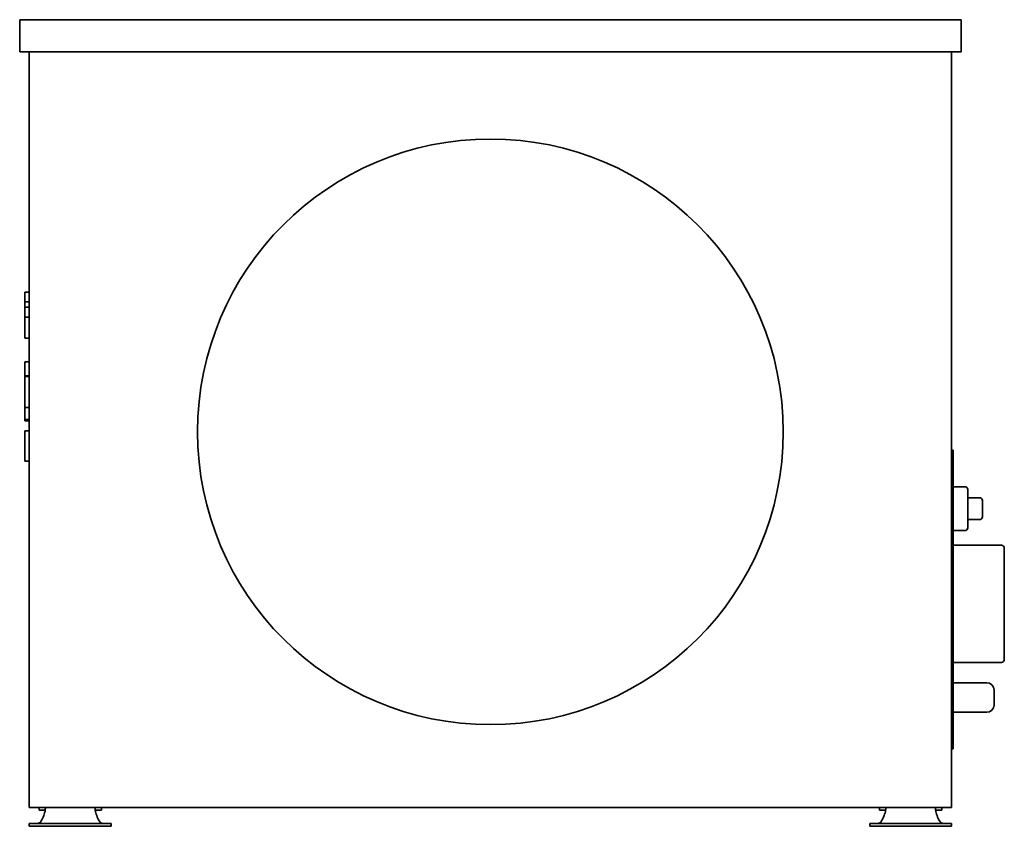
# Model space of a CAD drawing. Header units: millimetres. Extents: x 294 to 966, y 170 to 721.
import ezdxf

# ---------------------------------------------------------------- set-up
doc = ezdxf.new("R2010")
doc.units = ezdxf.units.MM
doc.header["$LTSCALE"] = 3
doc.layers.add('Krawędzie widoczne(ISO)', color=7, linetype='Continuous', lineweight=35, true_color=0x262659)

msp = doc.modelspace()

# ---------------------------------------------------------------- linework, layer by layer
at = {"layer": 'Krawędzie widoczne(ISO)'}
for p, q in [((293.75, 698.98), (293.75, 720.98)), ((293.75, 720.98), (936.75, 720.98)), ((936.75, 698.98), (936.75, 720.98)), ((936.75, 698.98), (293.75, 698.98)), ((300.25, 698.98), (300.25, 182.98)), ((930.25, 698.98), (930.25, 182.98)), ((297.25, 531.54), (297.25, 534.8)), ((297.25, 534.8), (300.25, 534.8)), ((297.25, 528.28), (297.25, 531.54)), ((297.25, 524.63), (297.25, 528.28)), ((297.25, 528.28), (300.25, 528.28)), ((297.25, 517.79), (297.25, 524.63)), ((297.25, 524.63), (300.25, 524.63)), ((297.25, 517.79), (300.25, 517.79)), ((297.25, 510.24), (297.25, 517.79)), ((297.25, 503.5), (297.25, 510.24)), ((297.25, 503.43), (297.25, 503.5)), ((297.25, 503.5), (300.25, 503.5)), ((297.25, 503.43), (300.25, 503.43)), ((297.25, 477.72), (297.25, 487.35)), ((297.25, 487.35), (300.25, 487.35)), ((297.25, 477.18), (297.25, 477.72)), ((297.25, 477.72), (300.25, 477.72)), ((297.25, 477.18), (300.25, 477.18)), ((297.25, 471.64), (297.25, 477.18)), ((297.25, 460.39), (297.25, 471.64)), ((297.25, 456.05), (297.25, 460.39)), ((297.25, 456.05), (300.25, 456.05)), ((297.25, 452.92), (297.25, 456.05)), ((297.25, 449.61), (297.25, 452.92)), ((297.25, 447.79), (297.25, 449.61)), ((297.25, 446.98), (297.25, 447.79)), ((297.25, 447.79), (300.25, 447.79)), ((297.25, 446.98), (300.25, 446.98)), ((297.25, 437.46), (297.25, 440.17)), ((297.25, 440.17), (300.25, 440.17)), ((297.25, 429.76), (297.25, 437.46)), ((297.25, 421.97), (297.25, 429.76)), ((931.25, 426.98), (930.25, 426.98)), ((931.25, 426.98), (931.25, 422.98)), ((297.25, 419.34), (297.25, 421.97)), ((297.25, 419.34), (300.25, 419.34)), ((931.25, 226.98), (931.25, 422.98)), ((931.25, 401.98), (939.25, 401.98)), ((941.25, 399.98), (941.25, 373.98)), ((941.25, 394.48), (949.25, 394.48)), ((951.25, 392.48), (951.25, 381.48)), ((941.25, 379.48), (949.25, 379.48)), ((931.25, 371.98), (939.25, 371.98)), ((931.25, 361.98), (964.25, 361.98)), ((966.25, 359.98), (966.25, 283.98)), ((931.25, 281.98), (964.25, 281.98)), ((931.25, 268.08), (954.25, 268.08)), ((959.25, 263.08), (959.25, 252.88)), ((931.25, 247.88), (954.25, 247.88)), ((930.25, 222.98), (931.25, 222.98)), ((931.25, 226.98), (931.25, 222.98)), ((930.25, 182.98), (300.25, 182.98)), ((306.96, 182.98), (306.96, 180.98)), ((349.54, 182.98), (349.54, 180.98)), ((880.96, 182.98), (880.96, 180.98)), ((923.54, 182.98), (923.54, 180.98)), ((307.93, 180.98), (306.96, 180.98)), ((307.93, 180.98), (311.15, 180.98)), ((345.35, 180.98), (348.57, 180.98)), ((349.54, 180.98), (348.57, 180.98)), ((881.93, 180.98), (880.96, 180.98)), ((881.93, 180.98), (885.15, 180.98)), ((919.35, 180.98), (922.57, 180.98)), ((923.54, 180.98), (922.57, 180.98)), ((300.33, 172.02), (302.09, 172.02)), ((300.33, 172.02), (300.33, 170.02)), ((302.09, 170.02), (300.33, 170.02)), ((324.01, 172.02), (302.09, 172.02)), ((302.09, 170.02), (324.01, 170.02)), ((324.01, 172.02), (332.49, 172.02)), ((332.49, 170.02), (324.01, 170.02)), ((332.49, 172.02), (354.41, 172.02)), ((332.49, 170.02), (354.41, 170.02)), ((354.41, 172.02), (356.17, 172.02)), ((356.17, 170.02), (354.41, 170.02)), ((356.17, 172.02), (356.17, 170.02)), ((874.33, 172.02), (876.09, 172.02)), ((874.33, 172.02), (874.33, 170.02)), ((876.09, 170.02), (874.33, 170.02)), ((898.01, 172.02), (876.09, 172.02)), ((876.09, 170.02), (898.01, 170.02)), ((898.01, 172.02), (906.49, 172.02)), ((906.49, 170.02), (898.01, 170.02)), ((906.49, 172.02), (928.41, 172.02)), ((906.49, 170.02), (928.41, 170.02)), ((928.41, 172.02), (930.17, 172.02)), ((930.17, 170.02), (928.41, 170.02)), ((930.17, 172.02), (930.17, 170.02))]:
    msp.add_line(p, q, dxfattribs=at)
msp.add_circle((615.25, 439.48), 200, dxfattribs=at)
for centre, radius, start, end in [((939.25, 399.98), 2, 0, 90), ((949.25, 392.48), 2, 0, 90), ((949.25, 381.48), 2, 270, 0), ((939.25, 373.98), 2, 270, 0), ((964.25, 359.98), 2, 0, 90), ((964.25, 283.98), 2, 270, 0), ((954.25, 263.08), 5, 0, 90), ((954.25, 252.88), 5, 270, 0), ((288.65, 185.44), 23, 326.71749, 346.77819), ((367.85, 185.44), 23, 193.22181, 213.28251), ((862.65, 185.44), 23, 326.71749, 346.77819), ((941.85, 185.44), 23, 193.22181, 213.28251)]:
    msp.add_arc(centre, radius, start, end, dxfattribs=at)
for points, knots in [([(311.5, 182.98), (311.48, 182.98), (311.45, 182.91), (311.38, 182.62), (311.35, 182.42), (311.27, 181.9), (311.23, 181.59), (311.14, 180.91), (311.09, 180.55), (311.04, 180.18)], [0, 0, 0, 0, 0.1113973, 0.1113973, 0.2218681, 0.2218681, 0.3323097, 0.3323097, 0.4436983, 0.4436983, 0.4436983, 0.4436983]), ([(345.46, 180.18), (345.41, 180.55), (345.36, 180.91), (345.27, 181.59), (345.23, 181.9), (345.15, 182.42), (345.12, 182.62), (345.05, 182.91), (345.02, 182.98), (345, 182.98)], [0, 0, 0, 0, 0.1114459, 0.1114459, 0.2219303, 0.2219303, 0.3324441, 0.3324441, 0.4438708, 0.4438708, 0.4438708, 0.4438708]), ([(885.5, 182.98), (885.48, 182.98), (885.45, 182.91), (885.38, 182.62), (885.35, 182.42), (885.27, 181.9), (885.23, 181.59), (885.14, 180.91), (885.09, 180.55), (885.04, 180.18)], [0, 0, 0, 0, 0.1113973, 0.1113973, 0.2218681, 0.2218681, 0.3323097, 0.3323097, 0.4436983, 0.4436983, 0.4436983, 0.4436983]), ([(919.46, 180.18), (919.41, 180.55), (919.36, 180.91), (919.27, 181.59), (919.23, 181.9), (919.15, 182.42), (919.12, 182.62), (919.05, 182.91), (919.02, 182.98), (919, 182.98)], [0, 0, 0, 0, 0.1114459, 0.1114459, 0.2219303, 0.2219303, 0.3324441, 0.3324441, 0.4438708, 0.4438708, 0.4438708, 0.4438708]), ([(307.88, 172.82), (307.86, 172.8), (307.84, 172.79), (307.82, 172.77), (307.8, 172.76), (307.77, 172.74), (307.75, 172.73), (307.73, 172.71), (307.71, 172.7), (307.69, 172.68), (307.67, 172.67), (307.65, 172.65), (307.62, 172.64), (307.6, 172.63), (307.58, 172.61), (307.56, 172.6), (307.54, 172.58), (307.52, 172.57), (307.51, 172.56), (307.5, 172.56), (307.5, 172.56), (307.49, 172.55), (307.47, 172.54), (307.45, 172.53), (307.43, 172.51), (307.41, 172.5), (307.38, 172.48), (307.36, 172.47), (307.34, 172.46), (307.32, 172.44), (307.29, 172.43), (307.27, 172.42), (307.25, 172.41), (307.23, 172.39), (307.2, 172.38), (307.18, 172.37), (307.16, 172.36), (307.14, 172.35), (307.11, 172.33), (307.09, 172.32), (307.07, 172.31), (307.04, 172.3), (307.02, 172.29), (307, 172.28), (306.98, 172.27), (306.95, 172.26), (306.93, 172.25), (306.91, 172.24), (306.88, 172.23), (306.86, 172.22), (306.84, 172.21), (306.81, 172.2), (306.79, 172.19), (306.77, 172.18), (306.74, 172.17), (306.74, 172.17), (306.73, 172.17), (306.73, 172.17), (306.71, 172.16), (306.69, 172.15), (306.67, 172.15), (306.65, 172.14), (306.62, 172.13), (306.6, 172.13), (306.58, 172.12), (306.55, 172.11), (306.53, 172.11), (306.5, 172.1), (306.48, 172.09), (306.45, 172.09), (306.43, 172.08), (306.41, 172.08), (306.38, 172.07), (306.36, 172.07), (306.33, 172.06), (306.3, 172.06), (306.28, 172.05), (306.26, 172.05), (306.24, 172.05), (306.21, 172.04), (306.19, 172.04), (306.16, 172.04), (306.14, 172.03), (306.11, 172.03), (306.09, 172.03), (306.06, 172.03), (306.04, 172.03), (306.01, 172.02), (305.99, 172.02), (305.96, 172.02), (305.94, 172.02), (305.91, 172.02), (305.89, 172.02), (305.86, 172.02)], [0, 0, 0, 0, 0.0078163, 0.0078163, 0.0078163, 0.0156656, 0.0156656, 0.0156656, 0.0235447, 0.0235447, 0.0235447, 0.0314507, 0.0314507, 0.0314507, 0.0393801, 0.0393801, 0.0393801, 0.0456978, 0.0456978, 0.0456978, 0.0473294, 0.0473294, 0.0473294, 0.0552907, 0.0552907, 0.0552907, 0.0632562, 0.0632562, 0.0632562, 0.0712194, 0.0712194, 0.0712194, 0.0791739, 0.0791739, 0.0791739, 0.0871132, 0.0871132, 0.0871132, 0.0950308, 0.0950308, 0.0950308, 0.1029204, 0.1029204, 0.1029204, 0.1107759, 0.1107759, 0.1107759, 0.1185913, 0.1185913, 0.1185913, 0.1263609, 0.1263609, 0.1263609, 0.1340793, 0.1340793, 0.1340793, 0.1356977, 0.1356977, 0.1356977, 0.1417721, 0.1417721, 0.1417721, 0.1495008, 0.1495008, 0.1495008, 0.1572621, 0.1572621, 0.1572621, 0.1650505, 0.1650505, 0.1650505, 0.1728601, 0.1728601, 0.1728601, 0.1811091, 0.1811091, 0.1811091, 0.1885372, 0.1885372, 0.1885372, 0.1964318, 0.1964318, 0.1964318, 0.2043573, 0.2043573, 0.2043573, 0.2123021, 0.2123021, 0.2123021, 0.2202542, 0.2202542, 0.2202542, 0.2282011, 0.2282011, 0.2282011, 0.2282011]), ([(350.64, 172.02), (350.46, 172.02), (350.28, 172.04), (349.94, 172.11), (349.77, 172.16), (349.43, 172.31), (349.26, 172.39), (348.93, 172.6), (348.78, 172.71), (348.62, 172.82)], [-0.238205, -0.238205, -0.238205, -0.238205, -0.1772118, -0.1772118, -0.118791, -0.118791, -0.0580717, -0.0580717, 0, 0, 0, 0]), ([(881.88, 172.82), (881.86, 172.8), (881.84, 172.79), (881.82, 172.77), (881.8, 172.76), (881.77, 172.74), (881.75, 172.73), (881.73, 172.71), (881.71, 172.7), (881.69, 172.68), (881.67, 172.67), (881.65, 172.65), (881.62, 172.64), (881.6, 172.63), (881.58, 172.61), (881.56, 172.6), (881.54, 172.58), (881.52, 172.57), (881.51, 172.56), (881.5, 172.56), (881.5, 172.56), (881.49, 172.55), (881.47, 172.54), (881.45, 172.53), (881.43, 172.51), (881.41, 172.5), (881.38, 172.48), (881.36, 172.47), (881.34, 172.46), (881.32, 172.44), (881.29, 172.43), (881.27, 172.42), (881.25, 172.41), (881.23, 172.39), (881.2, 172.38), (881.18, 172.37), (881.16, 172.36), (881.14, 172.35), (881.11, 172.33), (881.09, 172.32), (881.07, 172.31), (881.04, 172.3), (881.02, 172.29), (881, 172.28), (880.98, 172.27), (880.95, 172.26), (880.93, 172.25), (880.91, 172.24), (880.88, 172.23), (880.86, 172.22), (880.84, 172.21), (880.81, 172.2), (880.79, 172.19), (880.77, 172.18), (880.74, 172.17), (880.74, 172.17), (880.73, 172.17), (880.73, 172.17), (880.71, 172.16), (880.69, 172.15), (880.67, 172.15), (880.65, 172.14), (880.62, 172.13), (880.6, 172.13), (880.58, 172.12), (880.55, 172.11), (880.53, 172.11), (880.5, 172.1), (880.48, 172.09), (880.45, 172.09), (880.43, 172.08), (880.41, 172.08), (880.38, 172.07), (880.36, 172.07), (880.33, 172.06), (880.3, 172.06), (880.28, 172.05), (880.26, 172.05), (880.24, 172.05), (880.21, 172.04), (880.19, 172.04), (880.16, 172.04), (880.14, 172.03), (880.11, 172.03), (880.09, 172.03), (880.06, 172.03), (880.04, 172.03), (880.01, 172.02), (879.99, 172.02), (879.96, 172.02), (879.94, 172.02), (879.91, 172.02), (879.89, 172.02), (879.86, 172.02)], [0, 0, 0, 0, 0.0078163, 0.0078163, 0.0078163, 0.0156656, 0.0156656, 0.0156656, 0.0235447, 0.0235447, 0.0235447, 0.0314507, 0.0314507, 0.0314507, 0.0393801, 0.0393801, 0.0393801, 0.0456978, 0.0456978, 0.0456978, 0.0473294, 0.0473294, 0.0473294, 0.0552907, 0.0552907, 0.0552907, 0.0632562, 0.0632562, 0.0632562, 0.0712194, 0.0712194, 0.0712194, 0.0791739, 0.0791739, 0.0791739, 0.0871132, 0.0871132, 0.0871132, 0.0950308, 0.0950308, 0.0950308, 0.1029204, 0.1029204, 0.1029204, 0.1107759, 0.1107759, 0.1107759, 0.1185913, 0.1185913, 0.1185913, 0.1263609, 0.1263609, 0.1263609, 0.1340793, 0.1340793, 0.1340793, 0.1356977, 0.1356977, 0.1356977, 0.1417721, 0.1417721, 0.1417721, 0.1495008, 0.1495008, 0.1495008, 0.1572621, 0.1572621, 0.1572621, 0.1650505, 0.1650505, 0.1650505, 0.1728601, 0.1728601, 0.1728601, 0.1811091, 0.1811091, 0.1811091, 0.1885372, 0.1885372, 0.1885372, 0.1964318, 0.1964318, 0.1964318, 0.2043573, 0.2043573, 0.2043573, 0.2123021, 0.2123021, 0.2123021, 0.2202542, 0.2202542, 0.2202542, 0.2282011, 0.2282011, 0.2282011, 0.2282011]), ([(924.64, 172.02), (924.46, 172.02), (924.28, 172.04), (923.94, 172.11), (923.77, 172.16), (923.43, 172.31), (923.26, 172.39), (922.93, 172.6), (922.78, 172.71), (922.62, 172.82)], [-0.238205, -0.238205, -0.238205, -0.238205, -0.1772118, -0.1772118, -0.118791, -0.118791, -0.0580717, -0.0580717, 0, 0, 0, 0])]:
    msp.add_open_spline(points, degree=3, knots=knots, dxfattribs=at)

doc.saveas('drawing.dxf')
